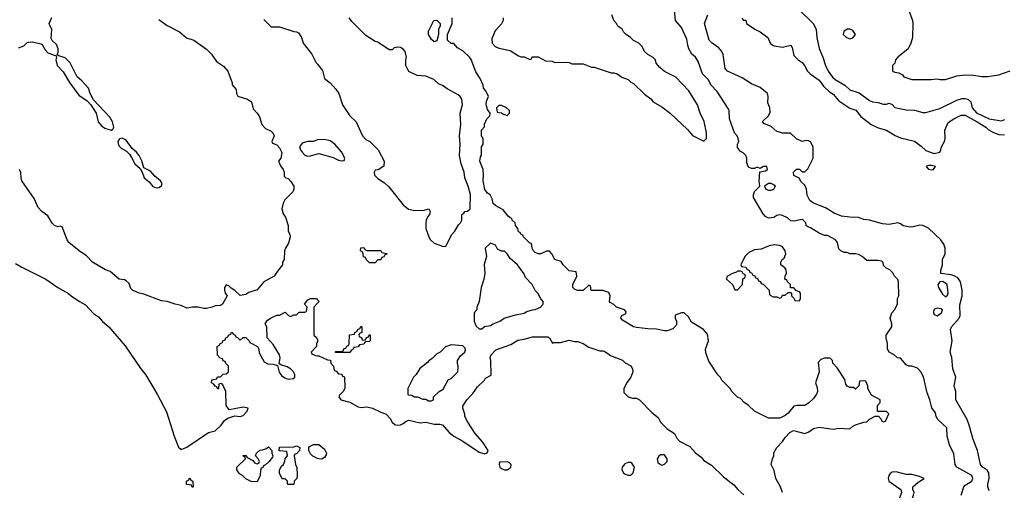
# Model space of a CAD drawing. Header units: inches. Extents: x 1793402 to 1900366, y 320852 to 470679.
# Tile 204 of 256: x 1847879 to 1854889, y 390205 to 393556. Entities that reach past the tile are written whole.
import ezdxf

# ---------------------------------------------------------------- set-up
doc = ezdxf.new("R2010")
doc.units = ezdxf.units.IN
doc.header["$MEASUREMENT"] = 0
doc.layers.add('B8349', color=7, linetype='Continuous')
doc.layers.add('B8359', color=7, linetype='Continuous')

msp = doc.modelspace()

# ---------------------------------------------------------------- linework, layer by layer
at = {"layer": 'B8349', "color": 4}
for points, elevation in [([(1847870, 393356), (1847910, 393371.3), (1847930, 393392), (1847943.1, 393396.9), (1847970, 393398), (1848030, 393384.7), (1848038.8, 393378.8), (1848061.4, 393341.4), (1848080.5, 393320.5), (1848138, 393298), (1848142, 393290), (1848136, 393270), (1848146, 393230), (1848190, 393184.7), (1848234.8, 393110), (1848299.8, 393019.8), (1848359.1, 392979.1), (1848386, 392950), (1848422.8, 392890), (1848439.1, 392830), (1848460.7, 392800.7), (1848484.9, 392784.9), (1848530, 392771), (1848543.1, 392776.9), (1848549, 392790), (1848539.5, 392830), (1848521.3, 392861.3), (1848405.6, 392985.6), (1848382, 393030), (1848368.7, 393070), (1848322, 393122), (1848289.2, 393150), (1848239, 393250), (1848203.7, 393283.7), (1848158, 393298), (1848146, 393306), (1848153.6, 393326.4), (1848153.2, 393350), (1848140.9, 393380.9), (1848109.4, 393409.4), (1848103.7, 393423.7), (1848109.2, 393489.2), (1848095.3, 393510), (1848088.7, 393530), (1848109.1, 393570.9)], 252), ([(1848870, 393558.8), (1848930, 393516.3), (1849018, 393470), (1849067.5, 393427.5), (1849118, 393410), (1849210, 393346), (1849246, 393310), (1849279.8, 393259.8), (1849330, 393226), (1849361, 393190), (1849392, 393108), (1849392, 393092), (1849419.6, 393059.6), (1849422, 393030), (1849431.6, 393011.6), (1849502, 392990), (1849530.4, 392970.4), (1849542, 392922), (1849570, 392892), (1849585.4, 392865.4), (1849602, 392810), (1849630, 392782), (1849670, 392762), (1849682, 392750), (1849691, 392729), (1849674, 392690), (1849678, 392678), (1849710, 392664.7), (1849730, 392644.7), (1849746, 392610), (1849738, 392570), (1849722, 392550), (1849736.9, 392516.9), (1849756, 392490), (1849762, 392470), (1849762, 392442), (1849774, 392430), (1849790, 392424.7), (1849810, 392404.7), (1849830.6, 392370), (1849830.6, 392349.4), (1849824.7, 392330), (1849767.3, 392272.7), (1849754.8, 392250), (1849744.9, 392210), (1849754.8, 392174.8), (1849771, 392150), (1849791.3, 392090), (1849791.6, 392051.6), (1849802, 392030), (1849804.7, 392010), (1849793.7, 391966.3), (1849771.3, 391930), (1849764.7, 391910), (1849762, 391850), (1849751.3, 391828.7), (1849751, 391810), (1849714, 391766), (1849690.4, 391729.6), (1849618, 391690), (1849570, 391634), (1849510, 391614), (1849490, 391599), (1849450, 391593.2), (1849410, 391629.2), (1849384.1, 391644.1), (1849370, 391659), (1849350, 391668), (1849338, 391650), (1849338, 391630), (1849342, 391610), (1849356, 391590), (1849322, 391530), (1849310, 391522), (1849270, 391518), (1849250, 391508.7), (1849210, 391499), (1849190, 391499), (1849149.3, 391509.3), (1849110.7, 391509.3), (1849070, 391502.7), (1849030, 391521.2), (1848986, 391530), (1848930, 391549), (1848890, 391554), (1848762, 391602), (1848730, 391609.2), (1848682, 391630), (1848670, 391642), (1848657.6, 391677.6), (1848638, 391698), (1848624.5, 391704.5), (1848588, 391710), (1848523.1, 391763.1), (1848490, 391775.3), (1848398, 391830), (1848354, 391874), (1848302, 391910), (1848229.2, 391970), (1848217.2, 391990), (1848182, 392082), (1848170, 392086), (1848150, 392082), (1848128, 392090), (1848110, 392108), (1848080.2, 392160.2), (1848038, 392190), (1848010, 392218), (1847983.1, 392283.1), (1847895.3, 392410), (1847888.7, 392430), (1847888.4, 392468.4), (1847878, 392490)], 252), ([(1849617.3, 393557.3), (1849670, 393504.7), (1849730, 393506), (1849830, 393471.3), (1849851.1, 393471.1), (1849863.6, 393463.6), (1849884.7, 393430), (1849898, 393390), (1849958, 393310), (1849991, 393250), (1850000, 393239)], 256), ([(1850000, 392700.4), (1849999.6, 392700.4), (1849970, 392688), (1849930, 392688), (1849890, 392678), (1849872, 392650), (1849878, 392630), (1849890, 392612), (1849910, 392592), (1849925.4, 392585.4), (1849950, 392586), (1850000, 392601.6)], 256), ([(1847850, 391821), (1847893.7, 391793.7), (1848064.7, 391710), (1848151.3, 391650), (1848227.1, 391607.1), (1848244.7, 391590), (1848304.7, 391550), (1848347.1, 391527.1), (1848405.2, 391465.2), (1848439.9, 391439.9), (1848468.3, 391408.3), (1848514.8, 391370), (1848630, 391234.8), (1848740.7, 391070), (1848774, 391030), (1848858.8, 390890), (1848925.2, 390765.2), (1848979.1, 390590), (1849010, 390512), (1849030, 390496), (1849070, 390513.4), (1849223.8, 390616.2), (1849270.9, 390629.1), (1849314.5, 390670), (1849338.4, 390701.6), (1849362, 390718), (1849410, 390734.8), (1849450, 390730.8), (1849470, 390738.8), (1849499, 390770), (1849506, 390790), (1849470, 390797.2), (1849370, 390778), (1849348.4, 390808.4), (1849346, 390910), (1849322, 390962), (1849310, 390966), (1849298, 390962), (1849294, 390930), (1849290, 390926), (1849282, 390942), (1849270, 390946), (1849262, 390962), (1849246, 390970), (1849247.3, 390992.7), (1849282, 390998), (1849287.3, 391012.7), (1849310, 391014), (1849327.3, 391032.7), (1849350, 391034), (1849366, 391050), (1849366, 391090), (1849347.3, 391107.3), (1849342, 391122), (1849327.3, 391127.3), (1849322, 391142), (1849307.3, 391147.3), (1849288, 391168), (1849286, 391230), (1849302, 391238), (1849306, 391250), (1849322, 391258), (1849326, 391270), (1849342, 391278), (1849346, 391290), (1849362, 391298), (1849366, 391310), (1849382, 391318), (1849388.4, 391331.6), (1849394, 391330), (1849398, 391318), (1849414, 391310), (1849418, 391298), (1849430, 391294), (1849450, 391274), (1849470, 391294), (1849490, 391294), (1849514, 391270), (1849518, 391258), (1849572, 391230), (1849582, 391210), (1849583.6, 391183.6), (1849619.6, 391119.6), (1849645.4, 391105.4), (1849683.6, 391103.6), (1849714, 391094), (1849726.4, 391046.4), (1849743.5, 391023.5), (1849766.4, 391006.4), (1849790, 390996), (1849830, 391002), (1849838, 391010), (1849838, 391030), (1849828.9, 391048.9), (1849808, 391070), (1849784.7, 391084.7), (1849738, 391098), (1849726, 391106), (1849733.2, 391150), (1849729, 391170), (1849683.1, 391243.1), (1849642, 391290), (1849638, 391370), (1849628, 391390), (1849643.1, 391416.9), (1849670, 391434), (1849710, 391452), (1849730, 391452), (1849770, 391474), (1849794, 391450), (1849810, 391442), (1849830, 391454), (1849850, 391454), (1849870, 391474), (1849910, 391474), (1849922, 391478), (1849926, 391510), (1849906, 391530), (1849930, 391562), (1849950, 391572), (1849991.6, 391571.6), (1850000, 391562.7)], 252), ([(1850000, 391537.4), (1849974, 391510), (1849974, 391310), (1849992.7, 391292.7), (1850000, 391274.9)], 252), ([(1850000, 391265.1), (1849992.7, 391247.3), (1849991.6, 391228.4), (1849954, 391190), (1849958, 391178), (1849984.7, 391164.7), (1850000, 391163.1)], 252), ([(1850000, 390432.3), (1849967.3, 390447.3), (1849950, 390466), (1849938, 390490), (1849938, 390510), (1849943.1, 390516.9), (1849970, 390531.3), (1850000, 390531.1)], 248)]:
    msp.add_lwpolyline(points, dxfattribs=dict(at, elevation=elevation))
for points, elevation in [([(1848610, 392712.7), (1848590, 392708.7), (1848578.8, 392690), (1848583.8, 392663.8), (1848602.4, 392642.4), (1848639.3, 392619.3), (1848659.9, 392599.9), (1848676.3, 392576.3), (1848698, 392530), (1848738, 392498), (1848751.6, 392471.6), (1848764.7, 392430), (1848802, 392402), (1848827.7, 392367.7), (1848850, 392358.8), (1848870, 392360.7), (1848890, 392374), (1848892.7, 392390), (1848881.2, 392410), (1848842, 392442), (1848810, 392479), (1848762, 392502), (1848748, 392552), (1848730, 392588.7), (1848710, 392613.2), (1848678.9, 392638.9), (1848637.7, 392697.7)], 252), ([(1849570, 390266), (1849528.4, 390268.4), (1849490, 390286), (1849466, 390310), (1849443.1, 390323.1), (1849426, 390350), (1849426, 390370), (1849486, 390430), (1849482, 390442), (1849468, 390450), (1849470, 390454), (1849490, 390454), (1849498, 390438), (1849538, 390418), (1849550, 390402), (1849570, 390394), (1849582, 390398), (1849586, 390410), (1849578, 390430), (1849558, 390450), (1849566, 390470), (1849588.4, 390491.6), (1849607.3, 390492.7), (1849636.4, 390503.6), (1849650, 390514), (1849674, 390490), (1849674, 390470), (1849682, 390450), (1849679.6, 390440.4), (1849652.7, 390407.3), (1849630, 390386), (1849618, 390382), (1849610, 390366), (1849598, 390362), (1849592.7, 390347.3), (1849592, 390310)], 248), ([(1849790, 390246), (1849786, 390250), (1849786, 390270), (1849770, 390286), (1849747.3, 390287.3), (1849728.4, 390328.4), (1849728.4, 390351.6), (1849743.1, 390376.9), (1849758, 390390), (1849767.3, 390412.7), (1849768.4, 390431.6), (1849786, 390450), (1849782, 390482), (1849727.3, 390487.3), (1849728.4, 390511.6), (1849830, 390514), (1849850, 390522), (1849874, 390510), (1849871.6, 390488.4), (1849850, 390466), (1849838, 390462), (1849834, 390450), (1849842, 390390), (1849852.7, 390367.3), (1849854, 390310), (1849851.6, 390288.4), (1849834, 390270), (1849830, 390246)], 248), ([(1849110, 390226), (1849102, 390242), (1849070, 390246), (1849068, 390250), (1849068, 390270), (1849082, 390278), (1849090, 390294), (1849098, 390278), (1849111.6, 390271.6), (1849114, 390230)], 248)]:
    msp.add_lwpolyline(points, close=True, dxfattribs=dict(at, elevation=elevation))
at = {"layer": 'B8359', "color": 4}
for points, elevation in [([(1854582, 390170), (1854602, 390230), (1854610, 390242), (1854658, 390270), (1854664, 390290), (1854657.2, 390310), (1854550, 390369.2), (1854539, 390390), (1854530, 390466), (1854498, 390530), (1854482, 390590), (1854479, 390650), (1854415.3, 390710), (1854404, 390730), (1854398, 390758), (1854373.6, 390793.6), (1854359, 390850), (1854339, 390899), (1854312.7, 391012.7), (1854295.3, 391050), (1854270, 391075.3), (1854230, 391088.7), (1854210, 391088.7), (1854190, 391098), (1854150, 391146), (1854128.4, 391148.4), (1854106, 391170), (1854070, 391188), (1854058, 391210), (1854058, 391250), (1854048, 391290), (1854048, 391310), (1854088, 391370), (1854088, 391390), (1854075.3, 391430), (1854088, 391470), (1854108, 391490), (1854128.7, 391530), (1854128, 391570), (1854138, 391590), (1854135.3, 391690), (1854130, 391706), (1854108, 391730), (1854094.6, 391754.6), (1854074.6, 391774.6), (1854046, 391790), (1854030, 391806), (1854027.3, 391827.3), (1854016.4, 391836.4), (1853990, 391842), (1853910, 391842), (1853878, 391870), (1853850, 391884), (1853830, 391888.7), (1853790, 391888.7), (1853770, 391898), (1853750, 391898), (1853726, 391910), (1853710, 391926), (1853702, 391970), (1853688, 391990), (1853630, 392019), (1853610, 392019), (1853570, 392035.3), (1853510, 392075.3), (1853490, 392082), (1853478, 392090), (1853475.3, 392110), (1853458, 392130), (1853450, 392133.2), (1853390, 392120.9), (1853370, 392123.7), (1853344.7, 392144.7), (1853310, 392162), (1853290, 392166.6), (1853270, 392162.7), (1853248.9, 392148.9), (1853210, 392144), (1853190, 392155.3), (1853172.9, 392172.9), (1853110, 392278), (1853104, 392290), (1853104, 392310), (1853110, 392332), (1853148, 392370), (1853144, 392410), (1853148, 392472), (1853190, 392481), (1853202, 392490), (1853198, 392510), (1853174, 392510), (1853150, 392498), (1853130, 392506), (1853110, 392498), (1853090, 392498), (1853067.3, 392507.3), (1853056.4, 392536.4), (1853055.3, 392570), (1853048, 392590), (1853030, 392608), (1853010, 392618), (1852990, 392646), (1852988.9, 392671.1), (1852998, 392690), (1852995.3, 392710), (1852988, 392730), (1852968.7, 392750), (1852933.2, 392850), (1852929.3, 392910), (1852924.1, 392924.1), (1852844.9, 393044.9), (1852801.2, 393090), (1852781.2, 393130), (1852739.3, 393170), (1852710, 393259), (1852690, 393289.2), (1852664, 393310), (1852644, 393350), (1852635.5, 393375.5), (1852630, 393418), (1852590, 393502), (1852548.7, 393550), (1852539.3, 393650)], 248), ([(1853426, 393630), (1853527.3, 393530), (1853550.4, 393490), (1853553.4, 393430), (1853570.5, 393350.5), (1853597.3, 393290), (1853615.5, 393230), (1853634.9, 393190), (1853666.1, 393146.1), (1853684, 393130), (1853754.8, 393090), (1853790, 393057.3), (1853854.9, 393034.9), (1853930, 392980.7), (1853950, 392970.8), (1853990, 392966), (1854026, 392954), (1854050, 392954), (1854070, 392962), (1854090, 392952), (1854110, 392932), (1854130, 392926), (1854190, 392914.8), (1854250, 392913.4), (1854310, 392895.5), (1854330, 392895.5), (1854430, 392924.9), (1854550, 392983.8), (1854590, 392994.9), (1854610, 392995.5), (1854630.4, 392990.4), (1854650, 392971), (1854660.4, 392930), (1854690, 392892.7), (1854781, 392850), (1854870, 392836), (1854893.6, 392846.4)], 248), ([(1854206, 393630), (1854236, 393550), (1854238, 393530), (1854236, 393430), (1854224.7, 393390), (1854204.7, 393350), (1854132, 393290), (1854114, 393270), (1854110, 393246), (1854094, 393230), (1854094, 393190), (1854110, 393182), (1854138, 393178), (1854163.6, 393163.6), (1854174, 393150), (1854231.6, 393131.6), (1854368.9, 393131.1), (1854410, 393136), (1854430, 393131), (1854470, 393131), (1854550, 393156), (1854610, 393164.7), (1854670, 393161), (1854730, 393151), (1854768.9, 393151.1), (1854850, 393164.7), (1854930, 393192)], 252), ([(1850000, 393239), (1850035.5, 393195.5), (1850050, 393138), (1850090, 393106), (1850130, 393061), (1850150.4, 393030.4), (1850176.3, 392950), (1850230, 392871.3), (1850274.8, 392830), (1850321, 392730), (1850344.5, 392704.5), (1850372, 392690), (1850432, 392630), (1850474, 392550), (1850472.7, 392512.7), (1850431.6, 392488.4), (1850410, 392486), (1850402, 392470), (1850404.7, 392450), (1850430, 392424.7), (1850475.3, 392395.3), (1850506.8, 392366.8), (1850610, 392238), (1850647.9, 392207.9), (1850679.8, 392199.8), (1850750, 392198), (1850792, 392210), (1850802, 392190), (1850798, 392170), (1850784.7, 392155.3), (1850772, 392130), (1850771.3, 392110), (1850771.3, 392070), (1850790.9, 392010.9), (1850804.7, 391990), (1850830, 391966), (1850890, 391944.7), (1850910, 391942), (1850914.6, 391945.4), (1850954.6, 392025.4), (1850978, 392050), (1851004, 392096), (1851018, 392110), (1851026, 392130), (1851026, 392170), (1851042, 392178), (1851048.4, 392191.6), (1851067.3, 392192.7), (1851086, 392210), (1851088.7, 392310), (1851073.2, 392370), (1851049.5, 392429.5), (1851043.7, 392470), (1851022.7, 392530), (1851009.4, 392590), (1851015.1, 392670), (1851009.4, 392730), (1851020.9, 392810), (1851016, 392890), (1851032.7, 392950), (1851026, 392990), (1851015.1, 393010), (1851002, 393022), (1850923.3, 393063.3), (1850890, 393089), (1850860.9, 393100.9), (1850828, 393130), (1850770, 393155.3), (1850710, 393158), (1850650, 393188), (1850628, 393230), (1850628, 393270), (1850634, 393290), (1850623.7, 393330), (1850610, 393346), (1850590, 393357.6), (1850570, 393360.9), (1850544.9, 393355.1), (1850530, 393342), (1850510, 393342), (1850430, 393395.3), (1850410, 393402), (1850344.7, 393444.7), (1850244.1, 393544.1), (1850225.2, 393570)], 256), ([(1853309.3, 390189.3), (1853295.3, 390230), (1853262, 390290), (1853250, 390346), (1853228.7, 390390), (1853238, 390430), (1853248.4, 390451.6), (1853248.9, 390471.1), (1853268.7, 390510), (1853310, 390552), (1853330, 390582), (1853363.1, 390616.9), (1853388.7, 390631.3), (1853470, 390610.8), (1853497.5, 390622.5), (1853530, 390646), (1853570, 390656), (1853670, 390641), (1853710, 390646.8), (1853790, 390642), (1853810, 390662), (1853830, 390672), (1853890, 390691.3), (1853910, 390692), (1853930, 390712), (1853970, 390734), (1853992.7, 390732.7), (1854012.7, 390712.7), (1854018, 390698), (1854030, 390694), (1854042, 390698), (1854066, 390750), (1854050, 390766), (1853987.3, 390767.3), (1853986, 390810), (1854006, 390830), (1854006, 390850), (1853943.1, 390883.1), (1853918, 390930), (1853918, 390950), (1853902, 390982), (1853890, 390986), (1853858, 390982), (1853854, 390950), (1853830, 390926), (1853816.4, 390936.4), (1853790, 390938), (1853770, 390946), (1853760.4, 390960.4), (1853753.6, 390993.6), (1853698, 391078), (1853668, 391110), (1853666, 391130), (1853650, 391146), (1853610, 391146), (1853583.6, 391136.4), (1853563.6, 391116.4), (1853570.7, 391049.3), (1853546, 390970), (1853556.9, 390936.9), (1853558, 390910), (1853550.9, 390889.1), (1853530, 390858), (1853495.3, 390824.7), (1853470, 390808.7), (1853410.9, 390809.1), (1853390, 390804), (1853350, 390755.3), (1853330, 390738), (1853290, 390718), (1853210, 390718), (1853110, 390768), (1853068, 390810), (1853038, 390830), (1853010, 390858), (1852990, 390868), (1852968, 390890), (1852950, 390908), (1852938, 390930), (1852878, 390990), (1852868.9, 391008.9), (1852850, 391028), (1852784.7, 391124.7), (1852763.1, 391183.1), (1852762, 391210), (1852782, 391270), (1852776.5, 391316.5), (1852748, 391350), (1852663.1, 391403.1), (1852640.4, 391440.4), (1852610, 391468.7), (1852590, 391469), (1852546.4, 391453.6), (1852546, 391430), (1852556, 391410), (1852555.3, 391384.7), (1852530, 391354), (1852490, 391341.2), (1852470, 391341.2), (1852412.9, 391352.9), (1852350, 391354), (1852270, 391364), (1852249.3, 391369.3), (1852170, 391418), (1852158, 391430), (1852160.4, 391439.6), (1852166, 391450), (1852194.6, 391465.4), (1852196.4, 391476.4), (1852186, 391490), (1852128.4, 391508.4), (1852108.4, 391528.4), (1852083.1, 391543.1), (1852078, 391550), (1852082, 391590), (1852074, 391614), (1852030, 391628), (1851948.4, 391628.4), (1851942, 391662), (1851930, 391666), (1851891.6, 391628.4), (1851850, 391628), (1851830, 391638), (1851818, 391650), (1851818, 391670), (1851846, 391730), (1851842, 391762), (1851790, 391768), (1851748.7, 391810), (1851734.6, 391834.6), (1851688, 391850), (1851668, 391890), (1851650, 391908), (1851630, 391908), (1851590, 391888.7), (1851570, 391888.7), (1851550, 391898), (1851538, 391910), (1851528, 391930), (1851522, 391962), (1851510, 391966), (1851466, 392010), (1851462, 392022), (1851446, 392030), (1851442, 392042), (1851430, 392046), (1851426, 392070), (1851408, 392090), (1851406, 392110), (1851386, 392130), (1851382, 392142), (1851370, 392146), (1851358, 392158), (1851322, 392202), (1851268, 392230), (1851250, 392248), (1851242, 392282), (1851229, 392309), (1851210, 392322), (1851190, 392348), (1851178, 392410), (1851182, 392450), (1851178, 392490), (1851155.3, 392550), (1851160.4, 392579.6), (1851167.3, 392592.7), (1851168, 392650), (1851178, 392670), (1851178, 392710), (1851168, 392730), (1851168, 392770), (1851187.3, 392792.7), (1851188.4, 392811.6), (1851206, 392850), (1851227.3, 392872.7), (1851228, 392890), (1851210, 392918), (1851201.2, 392950), (1851203.1, 392976.9), (1851218, 393010), (1851198, 393050), (1851182, 393070), (1851179, 393090), (1851158, 393138), (1851125.6, 393185.6), (1851092.9, 393272.9), (1851082, 393290), (1851034.6, 393334.6), (1850996.4, 393356.4), (1850970, 393386), (1850950, 393386), (1850926, 393410), (1850926, 393450), (1850958, 393530), (1850958, 393570)], 252), ([(1851322, 393570), (1851322, 393550), (1851310, 393526), (1851263.6, 393476.4), (1851240.7, 393419.3), (1851244, 393390), (1851265.1, 393365.1), (1851290, 393354), (1851370, 393336), (1851430, 393298.8), (1851450, 393291), (1851471.3, 393291.3), (1851510, 393274), (1851522, 393278), (1851528.4, 393291.6), (1851570, 393292), (1851623.6, 393263.6), (1851670, 393262), (1851690, 393252), (1851770, 393254), (1851791.6, 393251.6), (1851810, 393242), (1851890, 393242), (1851950, 393218), (1851970, 393218), (1852090, 393178), (1852110, 393178), (1852134, 393170), (1852166.4, 393146.4), (1852210, 393131.3), (1852230, 393112), (1852250, 393102), (1852327.1, 393027.1), (1852373.4, 392993.4), (1852390, 392971.3), (1852450, 392936), (1852511.3, 392890), (1852634.4, 392774.4), (1852670, 392732), (1852750, 392692), (1852768, 392710), (1852768.7, 392750), (1852752.5, 392832.5), (1852724, 392890), (1852704, 392950), (1852644, 393050), (1852550, 393148), (1852470, 393188), (1852436.4, 393216.4), (1852410, 393246), (1852406, 393270), (1852388.4, 393288.4), (1852350, 393308), (1852328, 393330), (1852310, 393366), (1852286, 393390), (1852250, 393408), (1852228, 393430), (1852198, 393450), (1852178, 393470), (1852168.4, 393488.4), (1852138, 393510), (1852128.9, 393528.9), (1852108.7, 393550), (1852095.3, 393590)], 252), ([(1854781.7, 390201.7), (1854771.1, 390230), (1854771.2, 390250), (1854781.3, 390290), (1854779.6, 390330), (1854768, 390348), (1854732.5, 390372.5), (1854719, 390390), (1854699, 390490), (1854666.3, 390566.3), (1854639, 390670), (1854624, 390710), (1854544, 390850), (1854544, 390910), (1854533.2, 390950), (1854544, 391010), (1854522.7, 391070), (1854515.1, 391150), (1854502.7, 391190), (1854517.2, 391270), (1854505.2, 391350), (1854514, 391370), (1854567, 391430), (1854573.6, 391450), (1854573.4, 391526.6), (1854589.5, 391590), (1854589.4, 391630), (1854578, 391690), (1854557.2, 391717.2), (1854531.9, 391731.9), (1854510, 391739.3), (1854438, 391750), (1854438, 391770), (1854448.4, 391811.6), (1854448.7, 391850), (1854468, 391890), (1854468.7, 391930), (1854458, 391958), (1854438, 391990), (1854350, 392071.8), (1854307.9, 392092.1), (1854287.3, 392092.7), (1854230, 392079), (1854210, 392081.2), (1854170, 392089.2), (1854150, 392104), (1854130, 392109), (1854070, 392099), (1854022, 392102), (1853930, 392128.7), (1853890, 392134), (1853850, 392148.7), (1853790, 392149.2), (1853730, 392157.2), (1853678.6, 392178.6), (1853616.6, 392216.6), (1853529.6, 392249.6), (1853505.2, 392270), (1853486.3, 392306.3), (1853481.2, 392350), (1853470, 392378), (1853443.1, 392403.1), (1853428.4, 392428.4), (1853390, 392448), (1853388.7, 392470), (1853410, 392492), (1853431.6, 392491.6), (1853450, 392474), (1853470, 392474), (1853490, 392494), (1853528, 392570), (1853528, 392650), (1853510, 392686), (1853490, 392695.3), (1853465.4, 392694.6), (1853450, 392688), (1853410, 392708), (1853367.3, 392747.3), (1853311.6, 392748.4), (1853270, 392761.2), (1853230, 392795.3), (1853176.4, 392816.4), (1853168, 392830), (1853170, 392834), (1853210, 392872), (1853223.1, 392896.9), (1853219, 392930), (1853205.6, 392965.6), (1853209, 393010), (1853202, 393030), (1853150, 393073.2), (1853090, 393099), (1853023.2, 393143.2), (1852918, 393190), (1852902, 393210), (1852888.4, 393308.4), (1852878, 393330), (1852856.5, 393356.5), (1852808, 393390), (1852788.7, 393410), (1852755.3, 393530), (1852778, 393590)], 244), ([(1853022, 393570), (1853030, 393554), (1853050, 393554), (1853054, 393530), (1853112, 393490), (1853150, 393471), (1853204.7, 393430), (1853221, 393390), (1853236.8, 393376.8), (1853250, 393370.8), (1853310, 393361), (1853370, 393374), (1853378, 393358), (1853390, 393302), (1853422, 393270), (1853450.5, 393250.5), (1853466.8, 393230), (1853486.8, 393190), (1853506, 393170), (1853570, 393126), (1853602.4, 393082.4), (1853643.4, 393043.4), (1853670, 393026.8), (1853710, 392978.8), (1853790, 392926.8), (1853832.8, 392912.8), (1853868.3, 392868.3), (1853942, 392810), (1853990, 392786.8), (1854050, 392771), (1854110.9, 392730.9), (1854150, 392716), (1854250.5, 392690.5), (1854296.8, 392656.8), (1854330, 392624.7), (1854390, 392604.7), (1854430, 392614), (1854438, 392630), (1854442, 392650), (1854464, 392690), (1854469, 392710), (1854466, 392770), (1854490, 392824.7), (1854530, 392851), (1854582.7, 392877.3), (1854610, 392876.3), (1854694.8, 392830), (1854758, 392790), (1854774.4, 392774.4), (1854813.2, 392753.2), (1854850, 392738.8), (1854890, 392736.3)], 244), ([(1850000, 392601.6), (1850010, 392604.7), (1850110, 392576), (1850150, 392556), (1850170, 392551.3), (1850190, 392554), (1850194, 392570), (1850170, 392615.3), (1850122, 392670), (1850090, 392693.2), (1850050, 392704), (1850000, 392700.4)], 256), ([(1850000, 391562.7), (1850012, 391550), (1850000, 391537.4)], 252), ([(1850000, 391163.1), (1850010, 391162), (1850070, 391134), (1850092.7, 391132.7), (1850094, 391110), (1850114, 391090), (1850118, 391058), (1850132.7, 391052.7), (1850150, 391034), (1850172.7, 391032.7), (1850178, 391018), (1850192.7, 391012.7), (1850194, 390930), (1850182, 390910), (1850156.9, 390883.1), (1850151.3, 390870), (1850166, 390850), (1850230, 390833.4), (1850290, 390800.4), (1850310, 390795.5), (1850350, 390798.8), (1850390, 390791.3), (1850450, 390761), (1850487.9, 390747.9), (1850517.3, 390717.3), (1850530.6, 390690), (1850550, 390673), (1850562, 390670), (1850590, 390670.6), (1850610, 390680.7), (1850630, 390698.8), (1850650, 390704), (1850730, 390686), (1850770, 390690.8), (1850830, 390676), (1850870, 390676), (1850890, 390671), (1850937.5, 390617.5), (1850970, 390590.8), (1851034.6, 390554.6), (1851150, 390478), (1851190, 390466), (1851208.4, 390471.6), (1851215.3, 390490), (1851175.3, 390550), (1851121.2, 390610), (1851069.2, 390690), (1851048.7, 390730), (1851048.4, 390748.4), (1851034, 390790), (1851034.6, 390805.4), (1851062, 390850), (1851104.7, 390895.3), (1851138, 390942), (1851188, 390990), (1851196.4, 391003.6), (1851235.3, 391024.7), (1851234, 391130), (1851229, 391150), (1851235.3, 391170), (1851270, 391204.7), (1851376.5, 391243.5), (1851425.6, 391274.4), (1851470, 391281), (1851530, 391298), (1851638.8, 391298.8), (1851650, 391292), (1851672.7, 391252.7), (1851683.1, 391256.9), (1851730, 391258.8), (1851790, 391274.8), (1851830, 391264.7), (1851850, 391264.7), (1851890, 391251.3), (1851930, 391224.7), (1852010, 391198), (1852030, 391198), (1852050, 391191.3), (1852086, 391166), (1852170.9, 391130.9), (1852190, 391112), (1852230, 391092), (1852242, 391070), (1852244.7, 391050), (1852231.3, 391010), (1852204.9, 390975.1), (1852181, 390930), (1852181, 390901), (1852210.9, 390870.9), (1852242, 390862), (1852270, 390861), (1852292, 390850), (1852379.8, 390759.8), (1852423.6, 390723.6), (1852442, 390690), (1852490, 390642), (1852542, 390610), (1852556.9, 390576.9), (1852576, 390556), (1852650, 390518), (1852690, 390471.3), (1852730, 390441), (1852750, 390418.8), (1852803.5, 390383.5), (1852890, 390301), (1852964.5, 390244.5), (1852991.3, 390210), (1853034, 390174)], 252), ([(1850000, 391274.9), (1850002, 391270), (1850000, 391265.1)], 252), ([(1850000, 390531.1), (1850009, 390531), (1850050, 390498.8), (1850062.8, 390470), (1850061, 390459), (1850050, 390438), (1850030, 390428), (1850008.4, 390428.4), (1850000, 390432.3)], 248)]:
    msp.add_lwpolyline(points, dxfattribs=dict(at, elevation=elevation))
for points, elevation in [([(1850830, 393398), (1850810, 393415.3), (1850789.3, 393450), (1850790, 393474), (1850828, 393550), (1850850, 393554), (1850872, 393530), (1850872, 393510), (1850862, 393490), (1850862, 393450), (1850850, 393406)], 252), ([(1853790, 393489), (1853770, 393489), (1853747.5, 393472.5), (1853742.8, 393450), (1853764.7, 393430), (1853790, 393420.7), (1853810, 393426.8), (1853829, 393450), (1853810, 393479)], 252), ([(1851310, 392946), (1851290, 392946), (1851274, 392930), (1851278, 392898), (1851310, 392894), (1851323.6, 392883.6), (1851350, 392874), (1851366, 392890), (1851366, 392910), (1851346, 392930)], 252), ([(1854370, 392519), (1854350, 392519), (1854332, 392510), (1854350, 392492), (1854370, 392486.8), (1854386, 392490), (1854398, 392510)], 244), ([(1853230, 392389), (1853211.1, 392388.9), (1853182, 392370), (1853192, 392350), (1853210, 392342.8), (1853230, 392342.8), (1853248, 392350), (1853256.5, 392363.5), (1853259, 392370), (1853250, 392379)], 248), ([(1850350, 391914), (1850450, 391914), (1850458, 391898), (1850492.7, 391892.7), (1850492.7, 391887.3), (1850478, 391882), (1850472.7, 391867.3), (1850458, 391862), (1850450, 391846), (1850430, 391846), (1850410, 391826), (1850370, 391826), (1850347.3, 391847.3), (1850342, 391862), (1850327.3, 391867.3), (1850322, 391902), (1850306, 391910), (1850307.3, 391932.7), (1850330, 391934), (1850338, 391918)], 252), ([(1851230, 391966), (1851194, 391930), (1851202, 391870), (1851186.8, 391813.2), (1851191.3, 391750), (1851184.7, 391710), (1851164.7, 391650), (1851151.1, 391548.9), (1851134, 391510), (1851134, 391490), (1851114, 391470), (1851114, 391410), (1851122, 391390), (1851130, 391374), (1851150, 391354), (1851170, 391354), (1851188.4, 391371.6), (1851230, 391378), (1851249, 391391), (1851298, 391410), (1851329.2, 391430.8), (1851410, 391456), (1851470, 391466), (1851490, 391478), (1851530, 391491.3), (1851550, 391492), (1851586, 391510), (1851606, 391530), (1851606, 391550), (1851588.4, 391568.4), (1851568, 391610), (1851549, 391629), (1851528, 391670), (1851480.2, 391720.2), (1851468.7, 391750), (1851424, 391810), (1851370, 391855.3), (1851348.7, 391890), (1851330, 391908.7), (1851309.1, 391909.1), (1851282, 391922), (1851266, 391950)], 256), ([(1853250, 391954), (1853214.4, 391945.6), (1853156.9, 391923.1), (1853110, 391918), (1853070, 391898), (1853042, 391870), (1853014, 391810), (1853018, 391798), (1853050, 391794), (1853058, 391778), (1853072.7, 391772.7), (1853078, 391758), (1853092.7, 391752.7), (1853098, 391738), (1853112.7, 391732.7), (1853118, 391718), (1853132.7, 391712.7), (1853138, 391698), (1853152.7, 391692.7), (1853158, 391678), (1853172.7, 391672.7), (1853192.7, 391652.7), (1853214, 391630), (1853218, 391598), (1853243.6, 391583.6), (1853270, 391582), (1853290, 391574), (1853302, 391578), (1853310, 391594), (1853330, 391594), (1853350, 391614), (1853370, 391614), (1853374, 391610), (1853374, 391590), (1853394, 391570), (1853398, 391558), (1853430, 391554), (1853438, 391570), (1853438, 391610), (1853430, 391618), (1853407.3, 391627.3), (1853390, 391646), (1853367.3, 391647.3), (1853366, 391670), (1853346, 391690), (1853342, 391702), (1853326, 391710), (1853328.4, 391731.6), (1853338, 391750), (1853336.4, 391776.4), (1853326, 391790), (1853298, 391810), (1853298, 391830), (1853308, 391850), (1853322, 391858), (1853334, 391890), (1853328.7, 391910), (1853310, 391938), (1853288.7, 391948.7)], 252), ([(1853010, 391766), (1852990, 391766), (1852982, 391758), (1852954, 391750), (1852912.7, 391727.3), (1852912, 391710), (1852954, 391670), (1852970, 391634), (1852990, 391634), (1853026, 391670), (1853028.4, 391711.6), (1853042, 391718), (1853046, 391730), (1853042, 391742), (1853030, 391746), (1853022, 391762)], 252), ([(1854451.5, 391691.5), (1854430, 391689.6), (1854416, 391670), (1854421.1, 391650), (1854450, 391601), (1854470, 391582), (1854484, 391596), (1854489.3, 391610.7), (1854482.4, 391670)], 248), ([(1854410, 391501.2), (1854386.4, 391493.6), (1854384.9, 391470), (1854390, 391458), (1854410, 391447.3), (1854442, 391470), (1854448, 391490), (1854437.2, 391497.2)], 248), ([(1850330, 391274), (1850342, 391278), (1850347.3, 391292.7), (1850362, 391298), (1850370, 391314), (1850374, 391310), (1850374, 391270), (1850370, 391266), (1850338, 391262), (1850330, 391246), (1850298, 391242), (1850290, 391226), (1850258, 391222), (1850254, 391210), (1850238, 391202), (1850230, 391186), (1850130, 391186), (1850126, 391190), (1850130, 391194), (1850170, 391194), (1850182, 391198), (1850187.3, 391212.7), (1850202, 391218), (1850208, 391232), (1850222, 391238), (1850226, 391250), (1850227.3, 391312.7), (1850262, 391318), (1850266, 391330), (1850282, 391338), (1850286, 391350), (1850302, 391358), (1850310, 391374), (1850314, 391370), (1850314, 391330), (1850298, 391322), (1850294, 391310), (1850298, 391298), (1850312.7, 391292.7), (1850318, 391278)], 252), ([(1850950, 391242), (1850910, 391228), (1850872, 391190), (1850850, 391178), (1850816.9, 391143.1), (1850791.6, 391128.4), (1850783.6, 391116.4), (1850727.1, 391072.9), (1850702, 391030), (1850682, 391010), (1850642, 390930), (1850642, 390890), (1850645.4, 390885.4), (1850670, 390882), (1850690, 390872), (1850711.6, 390871.6), (1850750, 390854), (1850770, 390854), (1850790, 390842), (1850810, 390842), (1850826, 390850), (1850826, 390870), (1850866, 390910), (1850894.6, 390925.4), (1850928.9, 390991.1), (1850950, 391002), (1850998, 391050), (1851002, 391090), (1850995.3, 391110), (1850995.3, 391130), (1851018, 391162), (1851048, 391190), (1851053.6, 391206.4), (1851050, 391218), (1851033.6, 391233.6)], 256), ([(1852470, 390459), (1852442, 390458), (1852430, 390448.7), (1852418.8, 390430), (1852423.4, 390403.4), (1852433.2, 390393.2), (1852450, 390385.5), (1852470, 390390.7), (1852489.3, 390410), (1852489.3, 390430)], 252), ([(1851350, 390408.7), (1851294, 390406), (1851292, 390390), (1851298, 390370), (1851310, 390361), (1851330, 390351.3), (1851350, 390351.3), (1851370, 390364.7), (1851375.3, 390370), (1851378, 390390), (1851363.1, 390403.1)], 252), ([(1852210, 390403.7), (1852186.9, 390393.1), (1852177.3, 390382.7), (1852167.7, 390370), (1852164.9, 390350), (1852177.3, 390330), (1852190, 390320.5), (1852210, 390312.7), (1852230, 390313.4), (1852246.6, 390330), (1852255.1, 390370), (1852237.6, 390397.6), (1852230, 390402.7)], 252), ([(1854118, 390338), (1854090, 390335.3), (1854075.3, 390324.7), (1854066, 390310), (1854062.8, 390290), (1854067.3, 390270), (1854152, 390210), (1854158, 390190), (1854142.8, 390150), (1854142.8, 390130), (1854170, 390092), (1854190, 390082), (1854210, 390094), (1854228.7, 390130), (1854242, 390170), (1854248, 390190), (1854238, 390210), (1854238, 390230), (1854276.5, 390263.5), (1854318, 390290), (1854284.7, 390304.7), (1854230, 390317.2), (1854190, 390319)], 252)]:
    msp.add_lwpolyline(points, close=True, dxfattribs=dict(at, elevation=elevation))

doc.saveas('drawing.dxf')
